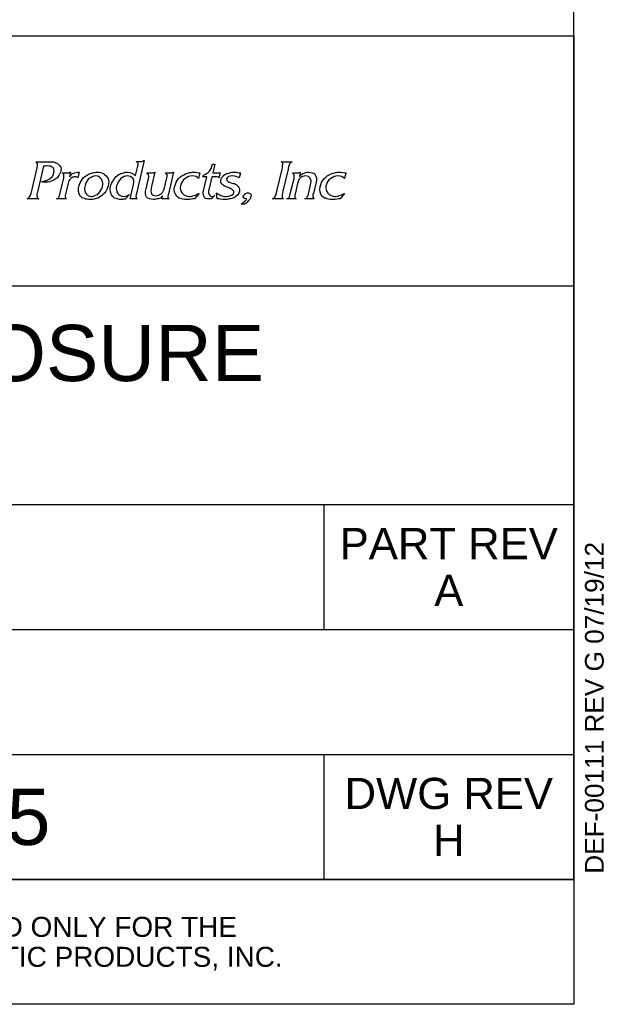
# Model space of a CAD drawing. Header units: inches. Extents: x 5 to 265, y 5 to 171.
# Tile 26 of 27: x 250 to 265, y 5 to 30. Entities that reach past the tile are written whole.
import ezdxf
from ezdxf.enums import TextEntityAlignment as Align

# ---------------------------------------------------------------- set-up
doc = ezdxf.new("R2010")
doc.units = ezdxf.units.IN
doc.header["$LTSCALE"] = 14.96
doc.header["$MEASUREMENT"] = 0
doc.layers.get('0').update_dxf_attribs({"linetype": 'CONTINUOUS'})
doc.layers.add('09_ALL_DETAIL_ITEMS', color=7, linetype='CONTINUOUS')
doc.styles.get("Standard").update_dxf_attribs({"font": 'arial.ttf'})

# ---------------------------------------------------------------- blocks, each defined once
blk = doc.blocks.new('MAP_LOGO_AND_NAME_BL0', base_point=(244, 26.4))
at = {"color": 7, "linetype": 'Continuous'}
for p, q in [((250.105, 25.567), (250.258, 26.226)), ((250.223, 26.372), (250.223, 26.379)), ((250.223, 26.379), (250.584, 26.379)), ((250.251, 26.351), (250.223, 26.372)), ((250.265, 26.323), (250.251, 26.351)), ((250.258, 26.226), (250.265, 26.282)), ((250.418, 26.261), (250.258, 25.567)), ((250.265, 26.282), (250.265, 26.323)), ((250.439, 26.268), (250.418, 26.261)), ((250.466, 26.268), (250.439, 26.268)), ((250.494, 26.275), (250.466, 26.268)), ((250.515, 26.275), (250.494, 26.275)), ((250.563, 26.268), (250.515, 26.275)), ((250.605, 26.261), (250.563, 26.268)), ((250.584, 26.379), (250.619, 26.379)), ((250.633, 26.247), (250.605, 26.261)), ((250.619, 26.379), (250.647, 26.372)), ((250.661, 26.226), (250.633, 26.247)), ((250.647, 26.372), (250.681, 26.372)), ((250.681, 26.205), (250.661, 26.226)), ((250.681, 26.372), (250.709, 26.365)), ((250.709, 26.365), (250.737, 26.351)), ((250.737, 26.351), (250.758, 26.344)), ((250.758, 26.344), (250.778, 26.33)), ((250.778, 26.33), (250.799, 26.316)), ((250.799, 26.316), (250.834, 26.282)), ((250.834, 26.282), (250.862, 26.24)), ((250.862, 26.24), (250.869, 26.191)), ((252.777, 26.025), (252.839, 26.268)), ((252.999, 26.414), (252.804, 25.567)), ((252.804, 26.379), (252.804, 26.386)), ((252.804, 26.386), (252.915, 26.386)), ((252.818, 26.365), (252.804, 26.379)), ((252.825, 26.358), (252.818, 26.365)), ((252.839, 26.344), (252.825, 26.358)), ((252.846, 26.33), (252.839, 26.344)), ((252.839, 26.282), (252.846, 26.303)), ((252.839, 26.268), (252.839, 26.282)), ((252.846, 26.316), (252.846, 26.33)), ((252.846, 26.303), (252.846, 26.316)), ((252.915, 26.386), (252.936, 26.386)), ((252.936, 26.386), (252.957, 26.393)), ((252.957, 26.393), (252.978, 26.4)), ((252.978, 26.4), (252.992, 26.414)), ((252.992, 26.414), (252.999, 26.414)), ((254.712, 26.205), (254.733, 26.261)), ((254.733, 26.261), (254.747, 26.316)), ((254.747, 26.316), (254.81, 26.316)), ((254.81, 26.316), (254.761, 26.094)), ((256.509, 26.372), (256.509, 26.379)), ((256.509, 26.379), (256.787, 26.379)), ((256.53, 26.358), (256.509, 26.372)), ((256.544, 26.351), (256.53, 26.358)), ((256.53, 26.185), (256.537, 26.226)), ((256.537, 26.226), (256.544, 26.261)), ((256.551, 26.337), (256.544, 26.351)), ((256.544, 26.296), (256.551, 26.316)), ((256.544, 26.261), (256.544, 26.296)), ((256.551, 26.316), (256.551, 26.337)), ((256.697, 26.233), (256.69, 26.212)), ((256.704, 26.268), (256.697, 26.254)), ((256.697, 26.254), (256.697, 26.233)), ((256.711, 26.289), (256.704, 26.282)), ((256.704, 26.282), (256.704, 26.268)), ((256.718, 26.316), (256.711, 26.303)), ((256.711, 26.303), (256.711, 26.289)), ((256.725, 26.323), (256.718, 26.316)), ((256.731, 26.337), (256.725, 26.323)), ((256.738, 26.344), (256.731, 26.337)), ((256.752, 26.358), (256.738, 26.344)), ((256.759, 26.358), (256.752, 26.358)), ((256.766, 26.365), (256.759, 26.358)), ((256.773, 26.365), (256.766, 26.365)), ((256.787, 26.372), (256.773, 26.365)), ((256.787, 26.379), (256.787, 26.372)), ((250.612, 25.969), (250.647, 26.004)), ((250.647, 26.004), (250.667, 26.046)), ((250.667, 26.046), (250.688, 26.094)), ((250.688, 26.178), (250.681, 26.205)), ((250.695, 26.136), (250.688, 26.178)), ((250.688, 26.094), (250.695, 26.136)), ((250.778, 25.976), (250.737, 25.942)), ((250.813, 26.025), (250.778, 25.976)), ((250.841, 26.074), (250.813, 26.025)), ((250.862, 26.129), (250.841, 26.074)), ((250.869, 26.191), (250.862, 26.129)), ((250.903, 26.087), (250.91, 26.094)), ((250.917, 26.074), (250.903, 26.087)), ((250.91, 26.094), (250.952, 26.094)), ((250.931, 26.067), (250.917, 26.074)), ((250.938, 26.053), (250.931, 26.067)), ((250.945, 26.039), (250.938, 26.053)), ((250.938, 25.963), (250.945, 25.983)), ((250.945, 26.025), (250.945, 26.039)), ((250.945, 26.004), (250.945, 26.025)), ((250.945, 25.983), (250.945, 26.004)), ((250.952, 26.094), (250.966, 26.094)), ((250.966, 26.094), (250.98, 26.094)), ((250.98, 26.094), (250.994, 26.094)), ((250.994, 26.094), (251.007, 26.094)), ((251.007, 26.094), (251.028, 26.094)), ((251.028, 26.094), (251.049, 26.094)), ((251.049, 26.094), (251.063, 26.094)), ((251.063, 26.094), (251.07, 26.094)), ((251.07, 26.094), (251.077, 26.094)), ((251.077, 26.094), (251.091, 26.101)), ((251.112, 26.108), (251.084, 25.99)), ((251.084, 25.99), (251.112, 26.018)), ((251.091, 26.101), (251.098, 26.101)), ((251.098, 26.101), (251.098, 26.108)), ((251.098, 26.108), (251.112, 26.108)), ((251.112, 26.018), (251.139, 26.053)), ((251.174, 25.983), (251.125, 25.956)), ((251.139, 26.053), (251.167, 26.074)), ((251.167, 26.074), (251.195, 26.087)), ((251.188, 25.983), (251.174, 25.983)), ((251.209, 25.99), (251.188, 25.983)), ((251.195, 26.087), (251.223, 26.094)), ((251.223, 25.99), (251.209, 25.99)), ((251.223, 26.094), (251.257, 26.101)), ((251.236, 25.99), (251.223, 25.99)), ((251.257, 25.99), (251.236, 25.99)), ((251.257, 26.101), (251.292, 26.108)), ((251.278, 25.983), (251.257, 25.99)), ((251.292, 25.976), (251.278, 25.983)), ((251.292, 26.108), (251.334, 26.108)), ((251.299, 25.963), (251.292, 25.976)), ((251.334, 26.108), (251.299, 25.963)), ((251.438, 25.963), (251.479, 25.997)), ((251.479, 25.997), (251.521, 26.025)), ((251.521, 26.025), (251.562, 26.053)), ((251.562, 26.053), (251.59, 26.067)), ((251.59, 26.067), (251.618, 26.074)), ((251.639, 25.976), (251.597, 25.956)), ((251.618, 26.074), (251.646, 26.087)), ((251.68, 25.997), (251.639, 25.976)), ((251.646, 26.087), (251.674, 26.094)), ((251.674, 26.094), (251.708, 26.101)), ((251.715, 26.011), (251.68, 25.997)), ((251.708, 26.101), (251.736, 26.101)), ((251.757, 26.018), (251.715, 26.011)), ((251.736, 26.101), (251.771, 26.108)), ((251.805, 26.011), (251.757, 26.018)), ((251.771, 26.108), (251.798, 26.108)), ((251.798, 26.108), (251.847, 26.108)), ((251.847, 25.997), (251.805, 26.011)), ((251.847, 26.108), (251.889, 26.101)), ((251.875, 25.963), (251.847, 25.997)), ((251.889, 26.101), (251.93, 26.087)), ((251.93, 26.087), (251.965, 26.067)), ((251.965, 26.067), (251.993, 26.046)), ((251.993, 26.046), (252.027, 26.018)), ((252.027, 26.018), (252.055, 25.983)), ((252.055, 25.983), (252.076, 25.949)), ((252.249, 25.956), (252.284, 25.997)), ((252.284, 25.997), (252.326, 26.032)), ((252.326, 26.032), (252.367, 26.06)), ((252.367, 26.06), (252.395, 26.074)), ((252.395, 26.074), (252.416, 26.08)), ((252.444, 25.976), (252.402, 25.949)), ((252.416, 26.08), (252.444, 26.087)), ((252.444, 26.087), (252.471, 26.094)), ((252.485, 25.997), (252.444, 25.976)), ((252.471, 26.094), (252.492, 26.101)), ((252.527, 26.011), (252.485, 25.997)), ((252.492, 26.101), (252.52, 26.108)), ((252.52, 26.108), (252.548, 26.108)), ((252.569, 26.018), (252.527, 26.011)), ((252.548, 26.108), (252.575, 26.108)), ((252.61, 26.011), (252.569, 26.018)), ((252.575, 26.108), (252.631, 26.101)), ((252.645, 25.997), (252.61, 26.011)), ((252.631, 26.101), (252.686, 26.087)), ((252.68, 25.976), (252.645, 25.997)), ((252.707, 25.956), (252.68, 25.976)), ((252.686, 26.087), (252.735, 26.06)), ((252.735, 26.06), (252.777, 26.025)), ((253.047, 25.685), (253.117, 25.983)), ((253.068, 26.08), (253.075, 26.094)), ((253.089, 26.06), (253.068, 26.08)), ((253.075, 26.094), (253.103, 26.094)), ((253.11, 26.039), (253.089, 26.06)), ((253.103, 26.094), (253.124, 26.094)), ((253.117, 26.011), (253.11, 26.039)), ((253.117, 25.983), (253.117, 26.011)), ((253.124, 26.094), (253.144, 26.094)), ((253.144, 26.094), (253.151, 26.094)), ((253.151, 26.094), (253.193, 26.094)), ((253.269, 26.108), (253.179, 25.713)), ((253.193, 26.094), (253.228, 26.094)), ((253.228, 26.094), (253.248, 26.101)), ((253.248, 26.101), (253.269, 26.108)), ((253.547, 26.08), (253.554, 26.094)), ((253.561, 26.067), (253.547, 26.08)), ((253.554, 26.094), (253.595, 26.094)), ((253.575, 26.06), (253.561, 26.067)), ((253.582, 26.046), (253.575, 26.06)), ((253.575, 25.963), (253.582, 25.983)), ((253.595, 26.032), (253.582, 26.046)), ((253.582, 25.983), (253.588, 26.004)), ((253.588, 26.025), (253.595, 26.032)), ((253.588, 26.004), (253.588, 26.025)), ((253.595, 26.094), (253.623, 26.094)), ((253.748, 26.108), (253.623, 25.56)), ((253.623, 26.094), (253.651, 26.094)), ((253.651, 26.094), (253.665, 26.094)), ((253.665, 26.094), (253.686, 26.094)), ((253.686, 26.094), (253.706, 26.094)), ((253.706, 26.094), (253.727, 26.101)), ((253.727, 26.101), (253.741, 26.108)), ((253.741, 26.108), (253.748, 26.108)), ((253.88, 25.949), (253.915, 25.983)), ((253.915, 25.983), (253.963, 26.018)), ((253.963, 26.018), (254.012, 26.046)), ((254.012, 26.046), (254.06, 26.067)), ((254.088, 25.976), (254.046, 25.949)), ((254.06, 26.067), (254.088, 26.074)), ((254.088, 26.074), (254.116, 26.087)), ((254.137, 25.997), (254.088, 25.976)), ((254.116, 26.087), (254.144, 26.094)), ((254.178, 26.011), (254.137, 25.997)), ((254.144, 26.094), (254.171, 26.101)), ((254.171, 26.101), (254.199, 26.101)), ((254.227, 26.018), (254.178, 26.011)), ((254.199, 26.101), (254.227, 26.108)), ((254.227, 26.108), (254.255, 26.108)), ((254.282, 26.011), (254.227, 26.018)), ((254.255, 26.108), (254.282, 26.108)), ((254.282, 26.108), (254.317, 26.108)), ((254.331, 25.997), (254.282, 26.011)), ((254.317, 26.108), (254.359, 26.101)), ((254.366, 25.976), (254.331, 25.997)), ((254.359, 26.101), (254.393, 26.094)), ((254.393, 25.949), (254.366, 25.976)), ((254.393, 26.094), (254.428, 26.094)), ((254.428, 26.094), (254.393, 25.949)), ((254.504, 25.99), (254.518, 26.046)), ((254.601, 25.99), (254.504, 25.99)), ((254.518, 26.046), (254.56, 26.053)), ((254.518, 25.636), (254.601, 25.99)), ((254.56, 26.053), (254.594, 26.074)), ((254.594, 26.074), (254.629, 26.094)), ((254.629, 26.094), (254.664, 26.129)), ((254.664, 26.129), (254.692, 26.164)), ((254.733, 25.99), (254.664, 25.692)), ((254.692, 26.164), (254.712, 26.205)), ((254.844, 25.99), (254.733, 25.99)), ((254.761, 26.094), (254.872, 26.094)), ((254.872, 25.99), (254.844, 25.99)), ((254.872, 26.094), (254.9, 26.094)), ((254.893, 25.983), (254.872, 25.99)), ((254.907, 25.976), (254.893, 25.983)), ((254.9, 26.094), (254.928, 26.094)), ((254.914, 25.963), (254.907, 25.976)), ((254.948, 26.094), (254.914, 25.963)), ((254.928, 26.094), (254.941, 26.094)), ((254.941, 26.094), (254.948, 26.094)), ((254.983, 25.963), (255.011, 26.004)), ((255.011, 26.004), (255.039, 26.032)), ((255.039, 26.032), (255.08, 26.06)), ((255.08, 26.06), (255.108, 26.074)), ((255.108, 26.074), (255.136, 26.08)), ((255.156, 25.997), (255.122, 25.969)), ((255.136, 26.08), (255.163, 26.087)), ((255.198, 26.011), (255.156, 25.997)), ((255.163, 26.087), (255.191, 26.094)), ((255.191, 26.094), (255.219, 26.101)), ((255.261, 26.018), (255.198, 26.011)), ((255.219, 26.101), (255.247, 26.108)), ((255.247, 26.108), (255.274, 26.108)), ((255.309, 26.011), (255.261, 26.018)), ((255.274, 26.108), (255.302, 26.108)), ((255.302, 26.108), (255.351, 26.108)), ((255.358, 26.004), (255.309, 26.011)), ((255.351, 26.108), (255.392, 26.101)), ((255.399, 25.983), (255.358, 26.004)), ((255.392, 26.101), (255.434, 26.094)), ((255.434, 25.963), (255.399, 25.983)), ((255.434, 26.094), (255.469, 26.094)), ((255.469, 26.094), (255.434, 25.963)), ((256.398, 25.623), (256.53, 26.185)), ((256.683, 26.185), (256.551, 25.623)), ((256.69, 26.212), (256.683, 26.185)), ((256.801, 26.08), (256.808, 26.094)), ((256.822, 26.06), (256.801, 26.08)), ((256.808, 26.094), (256.836, 26.094)), ((256.836, 26.039), (256.822, 26.06)), ((256.836, 26.094), (256.863, 26.094)), ((256.842, 26.004), (256.836, 26.039)), ((256.836, 25.963), (256.842, 26.004)), ((256.863, 26.094), (256.884, 26.094)), ((256.884, 26.094), (256.891, 26.094)), ((256.891, 26.094), (256.926, 26.094)), ((256.926, 26.094), (256.953, 26.094)), ((256.953, 26.094), (256.974, 26.101)), ((256.974, 26.101), (256.995, 26.108)), ((256.995, 26.108), (256.974, 26.004)), ((256.974, 26.004), (256.988, 26.018)), ((256.988, 26.018), (257.009, 26.039)), ((257.023, 25.983), (256.995, 25.963)), ((257.009, 26.039), (257.037, 26.06)), ((257.051, 26.004), (257.023, 25.983)), ((257.037, 26.06), (257.064, 26.074)), ((257.092, 26.011), (257.051, 26.004)), ((257.064, 26.074), (257.099, 26.087)), ((257.134, 26.018), (257.092, 26.011)), ((257.099, 26.087), (257.134, 26.101)), ((257.134, 26.101), (257.169, 26.108)), ((257.21, 26.004), (257.134, 26.018)), ((257.169, 26.108), (257.203, 26.108)), ((257.203, 26.108), (257.259, 26.101)), ((257.252, 25.956), (257.21, 26.004)), ((257.259, 26.101), (257.307, 26.094)), ((257.307, 26.094), (257.349, 26.074)), ((257.349, 26.074), (257.377, 26.046)), ((257.377, 26.046), (257.398, 26.011)), ((257.398, 26.011), (257.411, 25.969)), ((257.606, 25.949), (257.647, 25.983)), ((257.647, 25.983), (257.689, 26.018)), ((257.689, 26.018), (257.737, 26.046)), ((257.737, 26.046), (257.786, 26.067)), ((257.821, 25.976), (257.779, 25.949)), ((257.786, 26.067), (257.814, 26.074)), ((257.814, 26.074), (257.842, 26.087)), ((257.862, 25.997), (257.821, 25.976)), ((257.842, 26.087), (257.869, 26.094)), ((257.904, 26.011), (257.862, 25.997)), ((257.869, 26.094), (257.897, 26.101)), ((257.897, 26.101), (257.925, 26.101)), ((257.953, 26.018), (257.904, 26.011)), ((257.925, 26.101), (257.953, 26.108)), ((257.953, 26.108), (257.98, 26.108)), ((258.008, 26.011), (257.953, 26.018)), ((257.98, 26.108), (258.008, 26.108)), ((258.008, 26.108), (258.043, 26.108)), ((258.057, 25.997), (258.008, 26.011)), ((258.043, 26.108), (258.084, 26.101)), ((258.098, 25.976), (258.057, 25.997)), ((258.084, 26.101), (258.126, 26.094)), ((258.126, 25.949), (258.098, 25.976)), ((258.126, 26.094), (258.161, 26.094)), ((258.161, 26.094), (258.126, 25.949)), ((250.369, 25.872), (250.418, 25.879)), ((250.39, 25.865), (250.369, 25.872)), ((250.411, 25.858), (250.39, 25.865)), ((250.439, 25.852), (250.411, 25.858)), ((250.418, 25.879), (250.466, 25.886)), ((250.473, 25.852), (250.439, 25.852)), ((250.466, 25.886), (250.515, 25.907)), ((250.487, 25.852), (250.473, 25.852)), ((250.508, 25.858), (250.487, 25.852)), ((250.522, 25.858), (250.508, 25.858)), ((250.515, 25.907), (250.563, 25.935)), ((250.536, 25.858), (250.522, 25.858)), ((250.584, 25.865), (250.536, 25.858)), ((250.563, 25.935), (250.612, 25.969)), ((250.633, 25.886), (250.584, 25.865)), ((250.688, 25.907), (250.633, 25.886)), ((250.737, 25.942), (250.688, 25.907)), ((250.841, 25.539), (250.938, 25.963)), ((251.042, 25.796), (250.98, 25.539)), ((251.063, 25.865), (251.042, 25.796)), ((251.091, 25.921), (251.063, 25.865)), ((251.125, 25.956), (251.091, 25.921)), ((251.32, 25.685), (251.327, 25.754)), ((251.327, 25.754), (251.34, 25.796)), ((251.34, 25.796), (251.361, 25.838)), ((251.361, 25.838), (251.382, 25.879)), ((251.382, 25.879), (251.41, 25.921)), ((251.41, 25.921), (251.438, 25.963)), ((251.479, 25.734), (251.472, 25.699)), ((251.486, 25.768), (251.479, 25.734)), ((251.507, 25.831), (251.486, 25.768)), ((251.535, 25.886), (251.507, 25.831)), ((251.562, 25.928), (251.535, 25.886)), ((251.597, 25.956), (251.562, 25.928)), ((251.902, 25.928), (251.875, 25.963)), ((251.923, 25.886), (251.902, 25.928)), ((251.916, 25.692), (251.93, 25.741)), ((251.937, 25.838), (251.923, 25.886)), ((251.93, 25.741), (251.937, 25.789)), ((251.937, 25.789), (251.937, 25.838)), ((252.076, 25.761), (252.062, 25.713)), ((252.076, 25.949), (252.083, 25.907)), ((252.083, 25.81), (252.076, 25.761)), ((252.083, 25.907), (252.09, 25.858)), ((252.09, 25.858), (252.083, 25.81)), ((252.124, 25.671), (252.138, 25.761)), ((252.138, 25.761), (252.152, 25.796)), ((252.152, 25.796), (252.173, 25.838)), ((252.173, 25.838), (252.194, 25.879)), ((252.194, 25.879), (252.222, 25.914)), ((252.222, 25.914), (252.249, 25.956)), ((252.291, 25.761), (252.284, 25.706)), ((252.312, 25.81), (252.291, 25.761)), ((252.333, 25.865), (252.312, 25.81)), ((252.367, 25.907), (252.333, 25.865)), ((252.402, 25.949), (252.367, 25.907)), ((252.638, 25.428), (252.728, 25.796)), ((252.721, 25.928), (252.707, 25.956)), ((252.735, 25.893), (252.721, 25.928)), ((252.728, 25.796), (252.735, 25.852)), ((252.735, 25.852), (252.735, 25.893)), ((253.519, 25.706), (253.575, 25.963)), ((253.769, 25.664), (253.776, 25.734)), ((253.776, 25.734), (253.797, 25.796)), ((253.797, 25.796), (253.817, 25.852)), ((253.817, 25.852), (253.845, 25.9)), ((253.845, 25.9), (253.88, 25.949)), ((253.928, 25.761), (253.921, 25.713)), ((253.949, 25.817), (253.928, 25.761)), ((253.97, 25.865), (253.949, 25.817)), ((254.005, 25.914), (253.97, 25.865)), ((254.046, 25.949), (254.005, 25.914)), ((254.962, 25.907), (254.983, 25.963)), ((254.962, 25.879), (254.962, 25.907)), ((254.962, 25.852), (254.962, 25.879)), ((254.969, 25.831), (254.962, 25.852)), ((254.983, 25.81), (254.969, 25.831)), ((255.004, 25.796), (254.983, 25.81)), ((255.025, 25.775), (255.004, 25.796)), ((255.059, 25.754), (255.025, 25.775)), ((255.094, 25.741), (255.059, 25.754)), ((255.122, 25.727), (255.094, 25.741)), ((255.122, 25.969), (255.108, 25.942)), ((255.108, 25.942), (255.108, 25.921)), ((255.108, 25.921), (255.115, 25.907)), ((255.115, 25.907), (255.122, 25.893)), ((255.122, 25.893), (255.136, 25.886)), ((255.15, 25.72), (255.122, 25.727)), ((255.136, 25.886), (255.15, 25.872)), ((255.15, 25.872), (255.177, 25.858)), ((255.177, 25.858), (255.205, 25.845)), ((255.205, 25.845), (255.24, 25.831)), ((255.24, 25.831), (255.274, 25.824)), ((255.274, 25.824), (255.309, 25.817)), ((255.309, 25.817), (255.337, 25.803)), ((255.337, 25.803), (255.358, 25.796)), ((255.358, 25.796), (255.379, 25.782)), ((255.379, 25.782), (255.392, 25.761)), ((255.392, 25.761), (255.413, 25.741)), ((255.413, 25.741), (255.427, 25.72)), ((256.738, 25.553), (256.836, 25.949)), ((256.836, 25.949), (256.836, 25.963)), ((256.926, 25.824), (256.863, 25.546)), ((256.94, 25.865), (256.926, 25.824)), ((256.953, 25.907), (256.94, 25.865)), ((256.974, 25.935), (256.953, 25.907)), ((256.995, 25.963), (256.974, 25.935)), ((257.21, 25.56), (257.259, 25.782)), ((257.273, 25.886), (257.252, 25.956)), ((257.259, 25.782), (257.273, 25.886)), ((257.404, 25.858), (257.335, 25.567)), ((257.411, 25.914), (257.404, 25.858)), ((257.411, 25.969), (257.411, 25.914)), ((257.495, 25.664), (257.502, 25.734)), ((257.502, 25.734), (257.522, 25.796)), ((257.522, 25.796), (257.543, 25.852)), ((257.543, 25.852), (257.578, 25.9)), ((257.578, 25.9), (257.606, 25.949)), ((257.654, 25.761), (257.647, 25.713)), ((257.675, 25.817), (257.654, 25.761)), ((257.696, 25.865), (257.675, 25.817)), ((257.731, 25.914), (257.696, 25.865)), ((257.779, 25.949), (257.731, 25.914)), ((250.036, 25.442), (250.064, 25.477)), ((250.064, 25.477), (250.085, 25.518)), ((250.085, 25.518), (250.105, 25.567)), ((250.258, 25.567), (250.251, 25.546)), ((250.251, 25.546), (250.251, 25.525)), ((250.251, 25.525), (250.251, 25.505)), ((250.251, 25.505), (250.258, 25.491)), ((250.258, 25.491), (250.258, 25.47)), ((250.258, 25.47), (250.265, 25.449)), ((250.806, 25.456), (250.813, 25.47)), ((250.813, 25.47), (250.82, 25.484)), ((250.82, 25.484), (250.827, 25.505)), ((250.827, 25.505), (250.834, 25.518)), ((250.834, 25.518), (250.841, 25.539)), ((250.98, 25.539), (250.973, 25.518)), ((250.973, 25.518), (250.973, 25.505)), ((250.973, 25.505), (250.973, 25.484)), ((250.973, 25.484), (250.98, 25.47)), ((250.98, 25.47), (250.98, 25.456)), ((251.32, 25.616), (251.32, 25.685)), ((251.334, 25.553), (251.32, 25.616)), ((251.361, 25.498), (251.334, 25.553)), ((251.382, 25.477), (251.361, 25.498)), ((251.41, 25.456), (251.382, 25.477)), ((251.472, 25.699), (251.472, 25.671)), ((251.472, 25.671), (251.479, 25.636)), ((251.479, 25.636), (251.486, 25.609)), ((251.486, 25.609), (251.5, 25.581)), ((251.5, 25.581), (251.514, 25.553)), ((251.514, 25.553), (251.535, 25.532)), ((251.535, 25.532), (251.556, 25.518)), ((251.556, 25.518), (251.576, 25.505)), ((251.576, 25.505), (251.611, 25.498)), ((251.611, 25.498), (251.639, 25.491)), ((251.639, 25.491), (251.646, 25.491)), ((251.646, 25.491), (251.701, 25.498)), ((251.701, 25.498), (251.75, 25.518)), ((251.75, 25.518), (251.791, 25.539)), ((251.791, 25.539), (251.826, 25.567)), ((251.861, 25.477), (251.819, 25.449)), ((251.826, 25.567), (251.861, 25.609)), ((251.861, 25.609), (251.889, 25.65)), ((251.902, 25.505), (251.861, 25.477)), ((251.889, 25.65), (251.916, 25.692)), ((251.944, 25.539), (251.902, 25.505)), ((251.986, 25.574), (251.944, 25.539)), ((252.013, 25.616), (251.986, 25.574)), ((252.041, 25.664), (252.013, 25.616)), ((252.062, 25.713), (252.041, 25.664)), ((252.138, 25.595), (252.124, 25.671)), ((252.159, 25.532), (252.138, 25.595)), ((252.194, 25.484), (252.159, 25.532)), ((252.222, 25.463), (252.194, 25.484)), ((252.284, 25.706), (252.291, 25.657)), ((252.291, 25.657), (252.298, 25.609)), ((252.298, 25.609), (252.326, 25.567)), ((252.326, 25.567), (252.353, 25.539)), ((252.353, 25.539), (252.388, 25.512)), ((252.388, 25.512), (252.43, 25.498)), ((252.43, 25.498), (252.478, 25.491)), ((252.478, 25.491), (252.52, 25.498)), ((252.624, 25.539), (252.513, 25.421)), ((252.52, 25.498), (252.555, 25.505)), ((252.555, 25.505), (252.589, 25.518)), ((252.589, 25.518), (252.624, 25.539)), ((252.791, 25.532), (252.784, 25.498)), ((252.784, 25.498), (252.791, 25.47)), ((252.797, 25.553), (252.791, 25.539)), ((252.791, 25.539), (252.791, 25.532)), ((252.791, 25.47), (252.797, 25.442)), ((252.804, 25.56), (252.797, 25.553)), ((252.804, 25.567), (252.804, 25.56)), ((253.033, 25.616), (253.047, 25.685)), ((253.033, 25.56), (253.033, 25.616)), ((253.04, 25.512), (253.033, 25.56)), ((253.061, 25.477), (253.04, 25.512)), ((253.089, 25.449), (253.061, 25.477)), ((253.179, 25.713), (253.165, 25.623)), ((253.165, 25.623), (253.186, 25.56)), ((253.186, 25.56), (253.228, 25.518)), ((253.228, 25.518), (253.297, 25.505)), ((253.297, 25.505), (253.332, 25.512)), ((253.332, 25.512), (253.366, 25.518)), ((253.366, 25.518), (253.401, 25.539)), ((253.401, 25.539), (253.436, 25.56)), ((253.443, 25.477), (253.415, 25.449)), ((253.436, 25.56), (253.464, 25.588)), ((253.47, 25.505), (253.443, 25.477)), ((253.45, 25.428), (253.47, 25.505)), ((253.464, 25.588), (253.484, 25.623)), ((253.484, 25.623), (253.505, 25.657)), ((253.505, 25.657), (253.519, 25.706)), ((253.609, 25.512), (253.602, 25.498)), ((253.602, 25.498), (253.602, 25.491)), ((253.602, 25.491), (253.602, 25.477)), ((253.602, 25.477), (253.602, 25.47)), ((253.602, 25.47), (253.602, 25.456)), ((253.616, 25.532), (253.609, 25.512)), ((253.623, 25.56), (253.616, 25.532)), ((253.776, 25.602), (253.769, 25.664)), ((253.797, 25.546), (253.776, 25.602)), ((253.831, 25.491), (253.797, 25.546)), ((253.859, 25.47), (253.831, 25.491)), ((253.887, 25.449), (253.859, 25.47)), ((253.921, 25.713), (253.928, 25.657)), ((253.928, 25.657), (253.949, 25.616)), ((253.949, 25.616), (253.97, 25.574)), ((253.97, 25.574), (254.005, 25.539)), ((254.005, 25.539), (254.053, 25.512)), ((254.053, 25.512), (254.102, 25.498)), ((254.102, 25.498), (254.157, 25.491)), ((254.157, 25.491), (254.185, 25.491)), ((254.185, 25.491), (254.22, 25.498)), ((254.22, 25.498), (254.248, 25.505)), ((254.248, 25.505), (254.282, 25.512)), ((254.282, 25.512), (254.31, 25.525)), ((254.407, 25.567), (254.289, 25.428)), ((254.31, 25.525), (254.345, 25.539)), ((254.345, 25.539), (254.372, 25.553)), ((254.372, 25.553), (254.4, 25.567)), ((254.4, 25.567), (254.407, 25.567)), ((254.511, 25.588), (254.518, 25.636)), ((254.511, 25.546), (254.511, 25.588)), ((254.525, 25.512), (254.511, 25.546)), ((254.539, 25.477), (254.525, 25.512)), ((254.553, 25.449), (254.539, 25.477)), ((254.664, 25.692), (254.65, 25.63)), ((254.65, 25.63), (254.65, 25.581)), ((254.65, 25.581), (254.664, 25.539)), ((254.664, 25.539), (254.678, 25.512)), ((254.678, 25.512), (254.685, 25.505)), ((254.685, 25.505), (254.699, 25.498)), ((254.699, 25.498), (254.719, 25.491)), ((254.81, 25.518), (254.719, 25.428)), ((254.719, 25.491), (254.74, 25.491)), ((254.74, 25.491), (254.761, 25.491)), ((254.761, 25.491), (254.789, 25.498)), ((254.789, 25.498), (254.803, 25.512)), ((254.803, 25.512), (254.81, 25.518)), ((254.865, 25.428), (254.851, 25.581)), ((254.851, 25.581), (254.879, 25.56)), ((254.879, 25.56), (254.9, 25.546)), ((254.9, 25.546), (254.928, 25.532)), ((254.928, 25.532), (254.962, 25.518)), ((254.962, 25.518), (254.99, 25.505)), ((254.99, 25.505), (255.025, 25.498)), ((255.025, 25.498), (255.066, 25.491)), ((255.066, 25.491), (255.101, 25.491)), ((255.101, 25.491), (255.17, 25.498)), ((255.177, 25.706), (255.15, 25.72)), ((255.17, 25.498), (255.233, 25.518)), ((255.198, 25.692), (255.177, 25.706)), ((255.226, 25.685), (255.198, 25.692)), ((255.247, 25.671), (255.226, 25.685)), ((255.233, 25.518), (255.274, 25.546)), ((255.261, 25.657), (255.247, 25.671)), ((255.274, 25.643), (255.261, 25.657)), ((255.288, 25.63), (255.274, 25.643)), ((255.274, 25.546), (255.295, 25.581)), ((255.295, 25.616), (255.288, 25.63)), ((255.295, 25.602), (255.295, 25.616)), ((255.295, 25.581), (255.295, 25.602)), ((255.344, 25.484), (255.295, 25.456)), ((255.385, 25.525), (255.344, 25.484)), ((255.42, 25.574), (255.385, 25.525)), ((255.441, 25.623), (255.42, 25.574)), ((255.427, 25.72), (255.434, 25.699)), ((255.434, 25.699), (255.441, 25.671)), ((255.441, 25.671), (255.441, 25.65)), ((255.441, 25.65), (255.441, 25.623)), ((255.538, 25.491), (255.545, 25.512)), ((255.538, 25.463), (255.538, 25.491)), ((255.545, 25.512), (255.559, 25.525)), ((255.559, 25.525), (255.566, 25.539)), ((255.566, 25.539), (255.58, 25.553)), ((255.58, 25.553), (255.594, 25.56)), ((255.594, 25.56), (255.614, 25.574)), ((255.614, 25.574), (255.635, 25.581)), ((255.635, 25.581), (255.656, 25.581)), ((255.656, 25.581), (255.67, 25.581)), ((255.67, 25.581), (255.691, 25.574)), ((255.691, 25.574), (255.705, 25.567)), ((255.705, 25.567), (255.718, 25.56)), ((255.718, 25.56), (255.732, 25.546)), ((255.732, 25.484), (255.725, 25.463)), ((255.732, 25.546), (255.739, 25.525)), ((255.739, 25.505), (255.732, 25.484)), ((255.739, 25.525), (255.739, 25.505)), ((256.336, 25.463), (256.35, 25.484)), ((256.35, 25.484), (256.364, 25.512)), ((256.364, 25.512), (256.378, 25.539)), ((256.378, 25.539), (256.385, 25.581)), ((256.385, 25.581), (256.398, 25.623)), ((256.544, 25.574), (256.53, 25.532)), ((256.53, 25.532), (256.53, 25.505)), ((256.53, 25.505), (256.53, 25.484)), ((256.53, 25.484), (256.53, 25.463)), ((256.551, 25.623), (256.544, 25.574)), ((256.704, 25.456), (256.711, 25.47)), ((256.711, 25.47), (256.718, 25.484)), ((256.718, 25.484), (256.725, 25.505)), ((256.725, 25.505), (256.731, 25.525)), ((256.731, 25.525), (256.738, 25.553)), ((256.863, 25.546), (256.856, 25.518)), ((256.856, 25.518), (256.856, 25.498)), ((256.856, 25.498), (256.856, 25.484)), ((256.856, 25.484), (256.856, 25.47)), ((256.856, 25.47), (256.856, 25.456)), ((257.169, 25.463), (257.175, 25.477)), ((257.175, 25.477), (257.182, 25.491)), ((257.182, 25.491), (257.189, 25.512)), ((257.189, 25.512), (257.203, 25.532)), ((257.203, 25.532), (257.21, 25.56)), ((257.321, 25.546), (257.314, 25.505)), ((257.314, 25.505), (257.321, 25.47)), ((257.328, 25.56), (257.321, 25.553)), ((257.321, 25.553), (257.321, 25.546)), ((257.321, 25.47), (257.335, 25.442)), ((257.335, 25.56), (257.328, 25.56)), ((257.335, 25.567), (257.335, 25.56)), ((257.502, 25.602), (257.495, 25.664)), ((257.522, 25.546), (257.502, 25.602)), ((257.557, 25.491), (257.522, 25.546)), ((257.585, 25.47), (257.557, 25.491)), ((257.613, 25.449), (257.585, 25.47)), ((257.647, 25.713), (257.661, 25.657)), ((257.661, 25.657), (257.675, 25.616)), ((257.675, 25.616), (257.703, 25.574)), ((257.703, 25.574), (257.737, 25.539)), ((257.737, 25.539), (257.786, 25.512)), ((257.786, 25.512), (257.835, 25.498)), ((257.835, 25.498), (257.883, 25.491)), ((257.883, 25.491), (257.911, 25.491)), ((257.911, 25.491), (257.946, 25.498)), ((257.946, 25.498), (257.973, 25.505)), ((257.973, 25.505), (258.008, 25.512)), ((258.008, 25.512), (258.036, 25.525)), ((258.133, 25.567), (258.015, 25.428)), ((258.036, 25.525), (258.071, 25.539)), ((258.071, 25.539), (258.098, 25.553)), ((258.098, 25.553), (258.126, 25.567)), ((258.126, 25.567), (258.133, 25.567)), ((250.001, 25.428), (250.036, 25.442)), ((250.3, 25.428), (250.001, 25.428)), ((250.265, 25.449), (250.279, 25.435)), ((250.279, 25.435), (250.293, 25.428)), ((250.293, 25.428), (250.3, 25.428)), ((250.751, 25.428), (250.772, 25.435)), ((251, 25.428), (250.751, 25.428)), ((250.772, 25.435), (250.792, 25.449)), ((250.792, 25.449), (250.806, 25.456)), ((250.98, 25.456), (250.98, 25.449)), ((250.98, 25.449), (250.987, 25.435)), ((250.987, 25.435), (251, 25.428)), ((251.438, 25.442), (251.41, 25.456)), ((251.472, 25.435), (251.438, 25.442)), ((251.507, 25.421), (251.472, 25.435)), ((251.542, 25.421), (251.507, 25.421)), ((251.583, 25.414), (251.542, 25.421)), ((251.625, 25.414), (251.583, 25.414)), ((251.674, 25.414), (251.625, 25.414)), ((251.722, 25.421), (251.674, 25.414)), ((251.771, 25.435), (251.722, 25.421)), ((251.819, 25.449), (251.771, 25.435)), ((252.242, 25.449), (252.222, 25.463)), ((252.27, 25.435), (252.242, 25.449)), ((252.305, 25.428), (252.27, 25.435)), ((252.333, 25.421), (252.305, 25.428)), ((252.367, 25.414), (252.333, 25.421)), ((252.402, 25.414), (252.367, 25.414)), ((252.437, 25.414), (252.402, 25.414)), ((252.451, 25.414), (252.437, 25.414)), ((252.471, 25.421), (252.451, 25.414)), ((252.492, 25.421), (252.471, 25.421)), ((252.513, 25.421), (252.492, 25.421)), ((252.818, 25.428), (252.638, 25.428)), ((252.797, 25.442), (252.818, 25.428)), ((253.131, 25.428), (253.089, 25.449)), ((253.179, 25.421), (253.131, 25.428)), ((253.235, 25.414), (253.179, 25.421)), ((253.269, 25.414), (253.235, 25.414)), ((253.297, 25.421), (253.269, 25.414)), ((253.332, 25.428), (253.297, 25.421)), ((253.359, 25.428), (253.332, 25.428)), ((253.38, 25.435), (253.359, 25.428)), ((253.415, 25.449), (253.38, 25.435)), ((253.637, 25.428), (253.45, 25.428)), ((253.602, 25.456), (253.602, 25.449)), ((253.602, 25.449), (253.609, 25.442)), ((253.609, 25.442), (253.623, 25.435)), ((253.623, 25.435), (253.63, 25.428)), ((253.63, 25.428), (253.637, 25.428)), ((253.915, 25.442), (253.887, 25.449)), ((253.956, 25.428), (253.915, 25.442)), ((253.991, 25.421), (253.956, 25.428)), ((254.032, 25.414), (253.991, 25.421)), ((254.074, 25.414), (254.032, 25.414)), ((254.116, 25.414), (254.074, 25.414)), ((254.157, 25.414), (254.116, 25.414)), ((254.206, 25.421), (254.157, 25.414)), ((254.248, 25.428), (254.206, 25.421)), ((254.289, 25.428), (254.248, 25.428)), ((254.581, 25.435), (254.553, 25.449)), ((254.615, 25.428), (254.581, 25.435)), ((254.657, 25.428), (254.615, 25.428)), ((254.678, 25.428), (254.657, 25.428)), ((254.692, 25.428), (254.678, 25.428)), ((254.712, 25.428), (254.692, 25.428)), ((254.719, 25.428), (254.712, 25.428)), ((254.907, 25.428), (254.865, 25.428)), ((254.955, 25.421), (254.907, 25.428)), ((255.011, 25.414), (254.955, 25.421)), ((255.059, 25.414), (255.011, 25.414)), ((255.087, 25.414), (255.059, 25.414)), ((255.122, 25.414), (255.087, 25.414)), ((255.15, 25.421), (255.122, 25.414)), ((255.177, 25.428), (255.15, 25.421)), ((255.212, 25.428), (255.177, 25.428)), ((255.24, 25.435), (255.212, 25.428)), ((255.267, 25.449), (255.24, 25.435)), ((255.295, 25.456), (255.267, 25.449)), ((255.483, 25.29), (255.538, 25.331)), ((255.49, 25.29), (255.483, 25.29)), ((255.503, 25.29), (255.49, 25.29)), ((255.517, 25.29), (255.503, 25.29)), ((255.531, 25.29), (255.517, 25.29)), ((255.545, 25.29), (255.531, 25.29)), ((255.559, 25.449), (255.538, 25.463)), ((255.538, 25.331), (255.587, 25.373)), ((255.559, 25.29), (255.545, 25.29)), ((255.58, 25.435), (255.559, 25.449)), ((255.566, 25.29), (255.559, 25.29)), ((255.573, 25.296), (255.566, 25.29)), ((255.607, 25.317), (255.573, 25.296)), ((255.614, 25.428), (255.58, 25.435)), ((255.587, 25.373), (255.607, 25.401)), ((255.607, 25.401), (255.621, 25.421)), ((255.635, 25.345), (255.607, 25.317)), ((255.621, 25.428), (255.614, 25.428)), ((255.621, 25.421), (255.621, 25.428)), ((255.663, 25.373), (255.635, 25.345)), ((255.684, 25.394), (255.663, 25.373)), ((255.705, 25.414), (255.684, 25.394)), ((255.718, 25.442), (255.705, 25.414)), ((255.725, 25.463), (255.718, 25.442)), ((256.287, 25.428), (256.301, 25.435)), ((256.565, 25.428), (256.287, 25.428)), ((256.301, 25.435), (256.322, 25.449)), ((256.322, 25.449), (256.336, 25.463)), ((256.53, 25.463), (256.537, 25.449)), ((256.537, 25.449), (256.551, 25.435)), ((256.551, 25.435), (256.565, 25.428)), ((256.648, 25.428), (256.669, 25.435)), ((256.891, 25.428), (256.648, 25.428)), ((256.669, 25.435), (256.69, 25.449)), ((256.69, 25.449), (256.704, 25.456)), ((256.856, 25.456), (256.863, 25.449)), ((256.863, 25.449), (256.877, 25.435)), ((256.877, 25.435), (256.891, 25.428)), ((257.113, 25.428), (257.134, 25.435)), ((257.356, 25.428), (257.113, 25.428)), ((257.134, 25.435), (257.148, 25.449)), ((257.148, 25.449), (257.169, 25.463)), ((257.335, 25.442), (257.356, 25.428)), ((257.647, 25.442), (257.613, 25.449)), ((257.682, 25.428), (257.647, 25.442)), ((257.717, 25.421), (257.682, 25.428)), ((257.758, 25.414), (257.717, 25.421)), ((257.8, 25.414), (257.758, 25.414)), ((257.842, 25.414), (257.8, 25.414)), ((257.883, 25.414), (257.842, 25.414)), ((257.932, 25.421), (257.883, 25.414)), ((257.973, 25.428), (257.932, 25.421)), ((258.015, 25.428), (257.973, 25.428))]:
    blk.add_line(p, q, dxfattribs=at)

msp = doc.modelspace()

# ---------------------------------------------------------------- linework, layer by layer
at = {"color": 7, "linetype": 'Continuous'}
for p, q in [((264, 8), (264, 171.2)), ((224, 29.6), (264, 29.6)), ((264, 29.6), (264, 8)), ((224, 23.2), (264, 23.2)), ((224, 17.6), (264, 17.6)), ((257.6, 17.6), (257.6, 14.4)), ((224, 14.4), (264, 14.4)), ((224, 11.2), (264, 11.2)), ((257.6, 11.2), (257.6, 8)), ((264, 8), (4.8, 8)), ((264, 8), (181.344, 8)), ((224, 8), (264, 8)), ((264, 8), (264, 4.8)), ((264, 4.8), (181.344, 4.8))]:
    msp.add_line(p, q, dxfattribs=at)

# ---------------------------------------------------------------- block references
msp.add_blockref('MAP_LOGO_AND_NAME_BL0', (244, 26.4), dxfattribs=at)

# ---------------------------------------------------------------- texts
msp.add_text('DEF-00111 REV G 07/19/12', height=0.48, rotation=90, dxfattribs=at).set_placement((264.768, 8.1443))
at = {"layer": '09_ALL_DETAIL_ITEMS', "color": 7, "linetype": 'Continuous'}
for s, height, p in [('GANGABLE ENCLOSURE', 1.44, (244, 20.76)), ('PART REV', 0.8, (260.8, 16.2)), ('A', 0.8, (260.8, 15)), ('DWG REV', 0.8, (260.8, 9.8)), ('96-037_SLIM5', 1.44, (244, 8.88)), ('H', 0.8, (260.8, 8.6)), ('THIS DRAWING CONTAINS TRADE INFORMATION DEEMED TO BE CONFIDENTIAL AND PROPRIETARY PROPERTY OF MIDDLE ATLANTIC PRODUCTS, INC. AND IS TO BE USED ONLY FOR THE ', 0.512, (222.672, 6.528)), ('PURPOSES FOR WHICH IT IS SUBMITTED AND FURTHER SHALL NOT BE COPIED IN WHOLE OR PART WITHOUT WRITTEN PERMISSION FIRST OBTAINED FROM MIDDLE ATLANTIC PRODUCTS, INC.', 0.512, (222.672, 5.76))]:
    msp.add_text(s, height=height, dxfattribs=at).set_placement(p, align=Align.CENTER)

doc.saveas('drawing.dxf')
